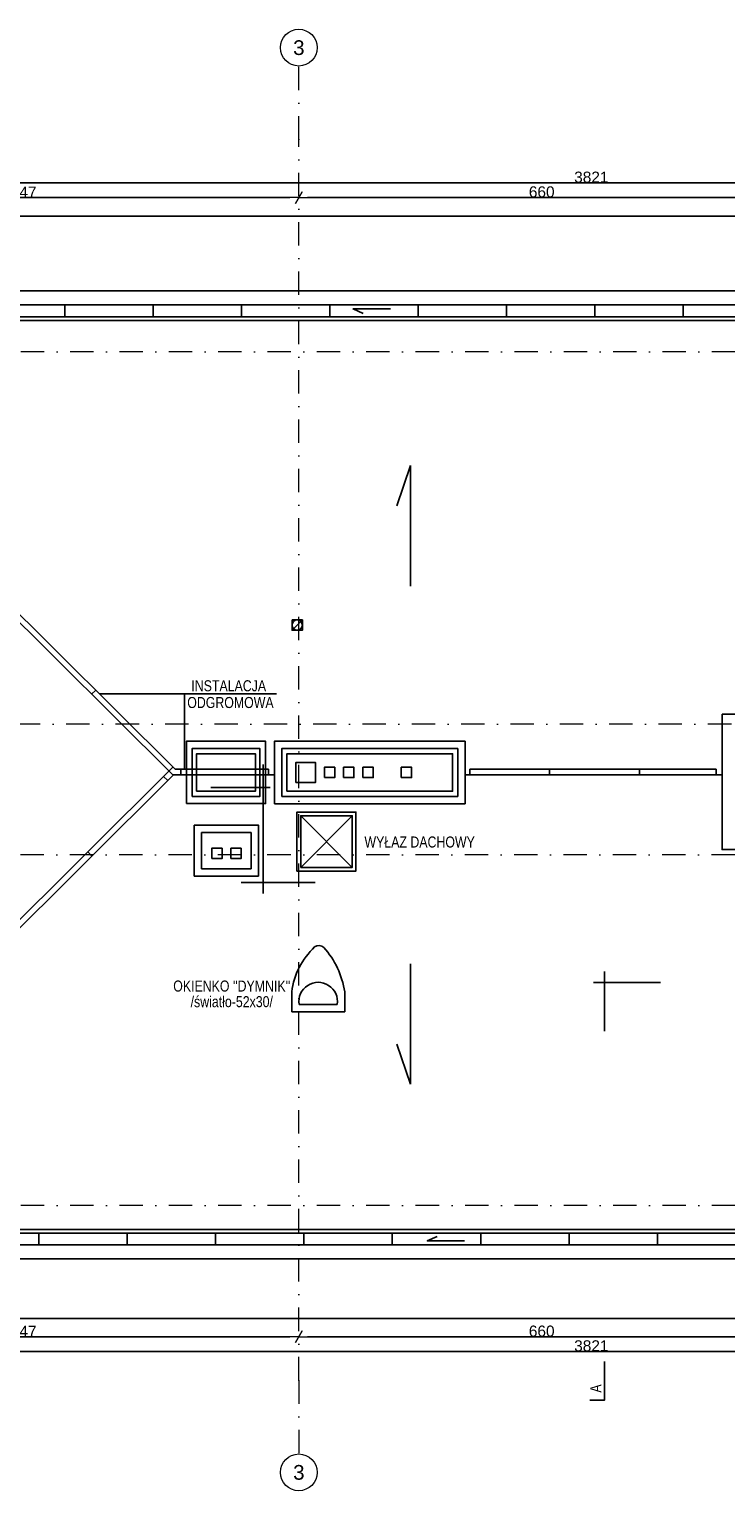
# Model space of a CAD drawing. Header units: millimetres. Extents: x 77315 to 571417, y -108895 to -65201.
# Tile 3 of 5: x 91707 to 101167, y -108895 to -89040. Entities that reach past the tile are written whole.
import ezdxf

# ---------------------------------------------------------------- set-up
doc = ezdxf.new("R2010")
doc.units = ezdxf.units.MM
doc.header["$MEASUREMENT"] = 0
doc.linetypes.add('Dot & Dashed', pattern=[670.277762, 317.5, -176.388889, 0, -176.388874])
for name, color, linetype in [('A_dach#1', 7, 'Continuous'), ('A_komin#2', 7, 'Continuous'), ('DIM_100', 7, 'Continuous'), ('instalacje odgromowe', 7, 'Continuous'), ('niewidoczne#2', 7, 'Continuous'), ('Nowe_A_widok ściany', 7, 'Continuous'), ('opisy inne', 7, 'Continuous'), ('RURY SPUSTOWE', 7, 'Continuous'), ('Structural - Grid', 7, 'Continuous'), ('WIDOK', 7, 'Continuous')]:
    doc.layers.add(name, color=color, linetype=linetype)
doc.styles.add('STYL_AUTOMATYCZNY_1', font='arial.ttf')
doc.styles.add('STYL_AUTOMATYCZNY_2', font='arial.ttf')
doc.styles.add('STYL_AUTOMATYCZNY_4', font='arial.ttf', dxfattribs={"width": 0.8})
doc.dimstyles.new('STYL_AUTOMATYCZNY__1', dxfattribs={"dimtxt": 150, "dimasz": 119.811794, "dimexe": 0.18, "dimexo": 0.0625, "dimgap": 0, "dimtad": 1, "dimtih": 1, "dimtoh": 1, "dimdec": 0, "dimlfac": 0.1, "dimzin": 0, "dimdsep": 46, "dimtxsty": 'STYL_AUTOMATYCZNY_2', "dimblk": 'ARROWHEAD_2', "dimblk1": 'ARROWHEAD_2', "dimblk2": 'ARROWHEAD_2', "dimcen": 0.09, "dimse1": 1, "dimse2": 1, "dimclrd": 5, "dimclre": 5, "dimclrt": 1, "dimadec": 0, "dimazin": 0, "dimtfac": 1, "dimtdec": 4, "dimtmove": 0, "dimatfit": 3, "dimfxl": 0, "dimtolj": 1, "dimtzin": 0, "dimarcsym": 0})

# ---------------------------------------------------------------- blocks, each defined once
blk = doc.blocks.new('ARROWHEAD_2')
at = {"color": 0, "linetype": 'Continuous', "lineweight": 0}
for p, q in [((0, 0), (-1, 0)), ((-0.38, -0.66), (0.38, 0.66))]:
    blk.add_line(p, q, dxfattribs=at)
blk = doc.blocks.new('*D6')
at = {"layer": 'Defpoints', "color": 0}
for p in [(87467, -104941), (118447, -105345), (118447, -106553)]:
    blk.add_point(p, dxfattribs=at)
at = {"layer": 'DIM_100', "color": 5, "lineweight": -2}
blk.add_line((87586, -106553), (118327, -106553), dxfattribs=at)
at = {"layer": 'DIM_100', "color": 5, "lineweight": -2, "xscale": 119.8117940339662, "yscale": 119.8117940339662, "zscale": 119.8117940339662, "rotation": 180}
blk.add_blockref('ARROWHEAD_2', (87467, -106553), dxfattribs=at)
at = {"layer": 'DIM_100', "color": 5, "lineweight": -2, "xscale": 119.8117940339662, "yscale": 119.8117940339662, "zscale": 119.8117940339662}
blk.add_blockref('ARROWHEAD_2', (118447, -106553), dxfattribs=at)
at = {"layer": 'DIM_100', "color": 1, "insert": (102957, -106477), "char_height": 150, "attachment_point": 5, "style": 'STYL_AUTOMATYCZNY_2'}
blk.add_mtext('\\A1;3098', dxfattribs=at)
blk = doc.blocks.new('*D10')
at = {"layer": 'Defpoints', "color": 0}
for p in [(118447, -91577), (118447, -92995), (87467, -93399)]:
    blk.add_point(p, dxfattribs=at)
at = {"layer": 'DIM_100', "color": 5, "lineweight": -2}
blk.add_line((87586, -91577), (118327, -91577), dxfattribs=at)
at = {"layer": 'DIM_100', "color": 5, "lineweight": -2, "xscale": 119.8117940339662, "yscale": 119.8117940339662, "zscale": 119.8117940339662, "rotation": 180}
blk.add_blockref('ARROWHEAD_2', (87467, -91577), dxfattribs=at)
at = {"layer": 'DIM_100', "color": 5, "lineweight": -2, "xscale": 119.8117940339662, "yscale": 119.8117940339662, "zscale": 119.8117940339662}
blk.add_blockref('ARROWHEAD_2', (118447, -91577), dxfattribs=at)
at = {"layer": 'DIM_100', "color": 1, "insert": (102957, -91500), "char_height": 150, "attachment_point": 5, "style": 'STYL_AUTOMATYCZNY_2'}
blk.add_mtext('\\A1;3098', dxfattribs=at)
blk = doc.blocks.new('*D13')
at = {"layer": 'Defpoints', "color": 0}
for p in [(118447, -91127), (80236, -92526), (118447, -92465)]:
    blk.add_point(p, dxfattribs=at)
at = {"layer": 'DIM_100', "color": 5, "lineweight": -2}
blk.add_line((80356, -91127), (118327, -91127), dxfattribs=at)
at = {"layer": 'DIM_100', "color": 5, "lineweight": -2, "xscale": 119.8117940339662, "yscale": 119.8117940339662, "zscale": 119.8117940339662, "rotation": 180}
blk.add_blockref('ARROWHEAD_2', (80236, -91127), dxfattribs=at)
at = {"layer": 'DIM_100', "color": 5, "lineweight": -2, "xscale": 119.8117940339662, "yscale": 119.8117940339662, "zscale": 119.8117940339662}
blk.add_blockref('ARROWHEAD_2', (118447, -91127), dxfattribs=at)
at = {"layer": 'DIM_100', "color": 1, "insert": (99341, -91050), "char_height": 150, "attachment_point": 5, "style": 'STYL_AUTOMATYCZNY_2'}
blk.add_mtext('\\A1;3821', dxfattribs=at)
blk = doc.blocks.new('*D15')
at = {"layer": 'Defpoints', "color": 0}
for p in [(95367, -106803), (87897, -108395), (95367, -108395)]:
    blk.add_point(p, dxfattribs=at)
at = {"layer": 'DIM_100', "color": 5, "lineweight": -2}
blk.add_line((88017, -106803), (95247, -106803), dxfattribs=at)
at = {"layer": 'DIM_100', "color": 5, "lineweight": -2, "xscale": 119.8117940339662, "yscale": 119.8117940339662, "zscale": 119.8117940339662, "rotation": 180}
blk.add_blockref('ARROWHEAD_2', (87897, -106803), dxfattribs=at)
at = {"layer": 'DIM_100', "color": 5, "lineweight": -2, "xscale": 119.8117940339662, "yscale": 119.8117940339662, "zscale": 119.8117940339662}
blk.add_blockref('ARROWHEAD_2', (95367, -106803), dxfattribs=at)
at = {"layer": 'DIM_100', "color": 1, "insert": (91632, -106728), "char_height": 150, "attachment_point": 5, "style": 'STYL_AUTOMATYCZNY_2'}
blk.add_mtext('\\A1;747', dxfattribs=at)
blk = doc.blocks.new('*D16')
at = {"layer": 'Defpoints', "color": 0}
for p in [(101967, -106803), (95367, -108395), (101967, -108395)]:
    blk.add_point(p, dxfattribs=at)
at = {"layer": 'DIM_100', "color": 5, "lineweight": -2}
blk.add_line((95487, -106803), (101847, -106803), dxfattribs=at)
at = {"layer": 'DIM_100', "color": 5, "lineweight": -2, "xscale": 119.8117940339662, "yscale": 119.8117940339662, "zscale": 119.8117940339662, "rotation": 180}
blk.add_blockref('ARROWHEAD_2', (95367, -106803), dxfattribs=at)
at = {"layer": 'DIM_100', "color": 5, "lineweight": -2, "xscale": 119.8117940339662, "yscale": 119.8117940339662, "zscale": 119.8117940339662}
blk.add_blockref('ARROWHEAD_2', (101967, -106803), dxfattribs=at)
at = {"layer": 'DIM_100', "color": 1, "insert": (98667, -106727), "char_height": 150, "attachment_point": 5, "style": 'STYL_AUTOMATYCZNY_2'}
blk.add_mtext('\\A1;660', dxfattribs=at)
blk = doc.blocks.new('*D35')
at = {"layer": 'Defpoints', "color": 0}
for p in [(87897, -89542), (95367, -89540), (95367, -91327)]:
    blk.add_point(p, dxfattribs=at)
at = {"layer": 'DIM_100', "color": 5, "lineweight": -2}
blk.add_line((88017, -91327), (95247, -91327), dxfattribs=at)
at = {"layer": 'DIM_100', "color": 5, "lineweight": -2, "xscale": 119.8117940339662, "yscale": 119.8117940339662, "zscale": 119.8117940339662, "rotation": 180}
blk.add_blockref('ARROWHEAD_2', (87897, -91327), dxfattribs=at)
at = {"layer": 'DIM_100', "color": 5, "lineweight": -2, "xscale": 119.8117940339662, "yscale": 119.8117940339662, "zscale": 119.8117940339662}
blk.add_blockref('ARROWHEAD_2', (95367, -91327), dxfattribs=at)
at = {"layer": 'DIM_100', "color": 1, "insert": (91632, -91252), "char_height": 150, "attachment_point": 5, "style": 'STYL_AUTOMATYCZNY_2'}
blk.add_mtext('\\A1;747', dxfattribs=at)
blk = doc.blocks.new('*D36')
at = {"layer": 'Defpoints', "color": 0}
for p in [(95367, -89540), (101967, -89540), (101967, -91327)]:
    blk.add_point(p, dxfattribs=at)
at = {"layer": 'DIM_100', "color": 5, "lineweight": -2}
blk.add_line((95487, -91327), (101847, -91327), dxfattribs=at)
at = {"layer": 'DIM_100', "color": 5, "lineweight": -2, "xscale": 119.8117940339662, "yscale": 119.8117940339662, "zscale": 119.8117940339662, "rotation": 180}
blk.add_blockref('ARROWHEAD_2', (95367, -91327), dxfattribs=at)
at = {"layer": 'DIM_100', "color": 5, "lineweight": -2, "xscale": 119.8117940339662, "yscale": 119.8117940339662, "zscale": 119.8117940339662}
blk.add_blockref('ARROWHEAD_2', (101967, -91327), dxfattribs=at)
at = {"layer": 'DIM_100', "color": 1, "insert": (98667, -91250), "char_height": 150, "attachment_point": 5, "style": 'STYL_AUTOMATYCZNY_2'}
blk.add_mtext('\\A1;660', dxfattribs=at)
blk = doc.blocks.new('*D40')
at = {"layer": 'Defpoints', "color": 0}
for p in [(80236, -105800), (118447, -105979), (118447, -107003)]:
    blk.add_point(p, dxfattribs=at)
at = {"layer": 'DIM_100', "color": 5, "lineweight": -2}
blk.add_line((80356, -107003), (118327, -107003), dxfattribs=at)
at = {"layer": 'DIM_100', "color": 5, "lineweight": -2, "xscale": 119.8117940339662, "yscale": 119.8117940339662, "zscale": 119.8117940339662, "rotation": 180}
blk.add_blockref('ARROWHEAD_2', (80236, -107003), dxfattribs=at)
at = {"layer": 'DIM_100', "color": 5, "lineweight": -2, "xscale": 119.8117940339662, "yscale": 119.8117940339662, "zscale": 119.8117940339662}
blk.add_blockref('ARROWHEAD_2', (118447, -107003), dxfattribs=at)
at = {"layer": 'DIM_100', "color": 1, "insert": (99341, -106927), "char_height": 150, "attachment_point": 5, "style": 'STYL_AUTOMATYCZNY_2'}
blk.add_mtext('\\A1;3821', dxfattribs=at)

msp = doc.modelspace()

# ---------------------------------------------------------------- linework, layer by layer
for p, q in [((94884.9, -100782.5), (94884.9, -99027.2)), ((94979.4, -99342.2), (94171.1, -99342.2)), ((95590, -100632.5), (94583.7, -100632.5))]:
    msp.add_line(p, q)
msp.add_lwpolyline([(99519.2, -107140.3), (99519.2, -107665.2), (99319.2, -107665.2)])
at = {"layer": 'A_dach#1'}
for p, q in [((87389.8, -92945.1), (93661.7, -99173.7)), ((96884.4, -94967.7), (96699.7, -95512.7)), ((96884.4, -94967.7), (96884.4, -96604.4)), ((87416.7, -105395.1), (93661.7, -99173.7)), ((93658.1, -99170.1), (95036.1, -99170.1)), ((97626.1, -99170.1), (101116.7, -99170.1)), ((96884.4, -103372.6), (96884.4, -101735.8)), ((96884.4, -103372.6), (96699.7, -102827.6))]:
    msp.add_line(p, q, dxfattribs=at)
msp.add_lwpolyline([(87586.7, -105395.1), (118496.7, -105395.1), (118496.7, -92945.1), (87389.8, -92945.1), (87389.8, -97012.7)], dxfattribs=at)
at = {"layer": 'A_komin#2'}
for p, q in [((95393.5, -100425.7), (96093.5, -99725.7)), ((95393.5, -99725.7), (96093.5, -100425.7)), ((95271.2, -102116.6), (95271.2, -102387.6)), ((95991.2, -102387.6), (95991.2, -102116.6)), ((95271.2, -102387.6), (95991.2, -102387.6))]:
    msp.add_line(p, q, dxfattribs=at)
for points in [[(101116.7, -98343.7), (101966.7, -98343.7), (101966.7, -100183.7), (101116.7, -100183.7)], [(95036.1, -99561.6), (97626.1, -99561.6), (97626.1, -98711.6), (95036.1, -98711.6)], [(95136.1, -99461.6), (97526.1, -99461.6), (97526.1, -98811.6), (95136.1, -98811.6)], [(95206.1, -99391.6), (97456.1, -99391.6), (97456.1, -98881.6), (95206.1, -98881.6)], [(95326.1, -99271.6), (95596.1, -99271.6), (95596.1, -99001.6), (95326.1, -99001.6)], [(95716.1, -99206.6), (95856.1, -99206.6), (95856.1, -99066.6), (95716.1, -99066.6)], [(95976.1, -99206.6), (96116.1, -99206.6), (96116.1, -99066.6), (95976.1, -99066.6)], [(96238.2, -99206.6), (96378.2, -99206.6), (96378.2, -99066.6), (96238.2, -99066.6)], [(96760.4, -99206.6), (96900.4, -99206.6), (96900.4, -99066.6), (96760.4, -99066.6)], [(94821, -100543.7), (93948.6, -100543.7), (93948.6, -99853.7), (94821, -99853.7)], [(95343.5, -100475.7), (96143.5, -100475.7), (96143.5, -99675.7), (95343.5, -99675.7)], [(95393.5, -100425.7), (96093.5, -100425.7), (96093.5, -99725.7), (95393.5, -99725.7)], [(94721, -100443.7), (94048.6, -100443.7), (94048.6, -99953.7), (94721, -99953.7)], [(94185, -100306), (94325, -100306), (94325, -100166), (94185, -100166)], [(94445, -100306), (94585, -100306), (94585, -100166), (94445, -100166)]]:
    msp.add_lwpolyline(points, close=True, dxfattribs=at)
for centre, radius, start, end in [((96294.1, -102255), 1032.2, 133.53704, 172.2943), ((95641.9, -101587.5), 100, 48.30968, 126.06588), ((94812.6, -102300.4), 1192.8, 8.86723, 41.32148)]:
    msp.add_arc(centre, radius, start, end, dxfattribs=at)
at = {"layer": 'DIM_100'}
for points in [[(82086.7, -101482.7), (82086.7, -105262.7), (87066.7, -105262.7), (87066.7, -105745.1), (118846.7, -105745.1), (118846.7, -92595.1), (87044.8, -92595.1), (87044.8, -93342.8), (80544.9, -93342.8), (80544.9, -97012.7)], [(87256.7, -105222.7), (87256.7, -105555.1), (118656.7, -105555.1), (118656.7, -92785.1), (87234.8, -92785.1), (87234.8, -97012.7)]]:
    msp.add_lwpolyline(points, dxfattribs=at)
at = {"layer": 'instalacje odgromowe'}
for p, q in [((87446.1, -92888.5), (93690.8, -99090.1)), ((92611, -98017.8), (92554.5, -98074.2)), ((87384.9, -105313.8), (93661.5, -99061)), ((93532, -99190), (93588.5, -99246.6)), ((93690.8, -99090.1), (94958.2, -99090.1)), ((93765.3, -99090.1), (93765.3, -99170.1)), ((94958.2, -99090.1), (94958.2, -99170.1)), ((97692.1, -99090.1), (101037.2, -99090.1)), ((97692.1, -99090.1), (97692.1, -99170.1)), ((98772.5, -99090.1), (98772.5, -99170.1)), ((99995.1, -99090.1), (99995.1, -99170.1)), ((101037.2, -99090.1), (101037.2, -99170.1)), ((92502.2, -100215.9), (92558.7, -100272.5))]:
    msp.add_line(p, q, dxfattribs=at)
at = {"layer": 'niewidoczne#2'}
msp.add_line((95371.2, -102287.6), (95891.2, -102287.6), dxfattribs=at)
msp.add_lwpolyline([(87466.7, -101482.7), (87466.7, -105345.1), (118446.7, -105345.1), (118446.7, -92995.1), (87439.8, -92995.1), (87439.8, -97012.7)], dxfattribs=at)
msp.add_arc((95631.2, -102250.3), 262.7, 351.82877, 188.17123, dxfattribs=at)
at = {"layer": 'Nowe_A_widok ściany'}
for points in [[(95276.8, -97063.6), (95416.8, -97063.6), (95416.8, -97203.6), (95276.8, -97203.6)], [(93841.3, -99559.8), (93841.3, -98713.5), (94917.6, -98713.5), (94917.6, -99559.8)], [(93919.4, -99461.6), (93919.4, -98811.6), (94839.4, -98811.6), (94839.4, -99461.6)], [(93979.4, -99391.6), (93979.4, -98881.6), (94779.4, -98881.6), (94779.4, -99391.6)]]:
    msp.add_lwpolyline(points, close=True, dxfattribs=at)
msp.add_lwpolyline([(95276.8, -97203.6), (95416.8, -97063.6)], dxfattribs=at)
msp.add_circle((95346.8, -97133.6), 70, dxfattribs=at)
at = {"layer": 'opisy inne'}
for p, q in [((95067.3, -98068.6), (92662.1, -98068.6)), ((93815.5, -98068.6), (93815.5, -99090.1)), ((99519.2, -101841), (99519.2, -102652.4)), ((100278.9, -101991), (99369.2, -101991))]:
    msp.add_line(p, q, dxfattribs=at)
at = {"layer": 'RURY SPUSTOWE'}
for points in [[(96611.5, -92840.4), (96104.6, -92840.4), (96242.1, -92900.2)], [(97618.7, -105499.8), (97111.8, -105499.8), (97249.3, -105440.1)]]:
    msp.add_lwpolyline(points, dxfattribs=at)
at = {"layer": 'Structural - Grid', "linetype": 'Dot & Dashed', "lineweight": 15}
for p, q in [((95367.3, -90539.7), (95367.3, -89539.7)), ((95367.3, -107395.1), (95367.3, -90539.7)), ((118724.5, -93420.2), (80780, -93420.2)), ((120683.4, -98482.5), (78814.7, -98482.5)), ((118721.3, -100254.9), (80776.9, -100254.9)), ((118724.5, -105021.8), (80780, -105021.8)), ((95367.3, -107395.1), (95367.3, -108395.1))]:
    msp.add_line(p, q, dxfattribs=at)
at = {"layer": 'Structural - Grid', "linetype": 'Continuous', "lineweight": 15}
for centre in [(95367.3, -89289.7), (95367.3, -108645.1)]:
    msp.add_circle(centre, 250, dxfattribs=at)
at = {"layer": 'Structural - Grid', "linetype": 'Dot & Dashed', "lineweight": 15}
for p in [(95367.3, -90539.7), (95367.3, -90539.7), (95367.3, -107395.1), (95367.3, -107395.1)]:
    msp.add_point(p, dxfattribs=at)
at = {"layer": 'WIDOK'}
for p, q in [((92189.8, -92945.1), (92189.8, -92785.1)), ((93389.8, -92945.1), (93389.8, -92785.1)), ((94589.8, -92945.1), (94589.8, -92785.1)), ((95789.8, -92945.1), (95789.8, -92785.1)), ((96989.8, -92945.1), (96989.8, -92785.1)), ((98189.8, -92945.1), (98189.8, -92785.1)), ((99389.8, -92945.1), (99389.8, -92785.1)), ((100589.8, -92945.1), (100589.8, -92785.1)), ((91838, -105395.1), (91838, -105555.1)), ((93038, -105395.1), (93038, -105555.1)), ((94238, -105395.1), (94238, -105555.1)), ((95438, -105395.1), (95438, -105555.1)), ((96638, -105395.1), (96638, -105555.1)), ((97838, -105395.1), (97838, -105555.1)), ((99038, -105395.1), (99038, -105555.1)), ((100238, -105395.1), (100238, -105555.1))]:
    msp.add_line(p, q, dxfattribs=at)

# ---------------------------------------------------------------- texts
at = {"layer": 'opisy inne', "insert": (94416.3, -98073.7), "char_height": 150, "attachment_point": 5, "line_spacing_factor": 0.909012, "style": 'STYL_AUTOMATYCZNY_4'}
msp.add_mtext('\\A1;{\\pqc;\\fArial|b0|i0|c238|p0;\\W0.800000;INSTALACJA\\P\\pqc;\\fArial|b0|i0|c238|p0;\\W0.800000; ODGROMOWA}', dxfattribs=at)
at = {"layer": 'opisy inne', "char_height": 150, "attachment_point": 5, "style": 'STYL_AUTOMATYCZNY_4'}
for s, insert in [('\\A1;{\\pqc;\\fArial|b0|i0|c238|p0;\\W0.800000;WYŁAZ DACHOWY}', (97009.2, -100082.4)), ("\\A1;{\\pqc;\\fArial|b0|i0|c238|p0;\\W0.800000;OKIENKO ''DYMNIK''}", (94457.8, -102039.3)), ('\\A1;{\\pqc;\\fArial|b0|i0|c238|p0;\\W0.800000;/światło-52x30/}', (94457.8, -102251.4))]:
    msp.add_mtext(s, dxfattribs=dict(at, insert=insert))
at = {"layer": 'opisy inne', "insert": (99476.5, -107450), "char_height": 150, "attachment_point": 9, "rotation": 89.99958, "style": 'STYL_AUTOMATYCZNY_4'}
msp.add_mtext('\\A1;{\\pqr;\\fArial|b0|i0|c238|p0;\\W0.800000;A}', dxfattribs=at)
at = {"layer": 'Structural - Grid', "lineweight": 15, "char_height": 200, "attachment_point": 1, "style": 'STYL_AUTOMATYCZNY_1'}
for insert in [(95291, -89189.7), (95291, -108545.1)]:
    msp.add_mtext('\\A1;{\\pql;\\pt0;\\fArial|b0|i0|c238|p0;\\W1.000000;3}', dxfattribs=dict(at, insert=insert))

# ---------------------------------------------------------------- dimensions: what is measured, and where the dimension line sits
at = {"layer": 'DIM_100'}
for base, p1, p2, picture, middle in [((95367.3, -91327.1), (87897.3, -89541.9), (95367.3, -89539.7), '*D35', (91631.9, -91327.1)), ((101967.3, -91327.1), (95367.3, -89539.7), (101967.3, -89539.7), '*D36', (98666.9, -91327.1)), ((118446.7, -91127.1), (80236.1, -92526.2), (118446.7, -92465.4), '*D13', (99341.3, -91127.1)), ((118446.7, -91577.1), (87466.7, -93399.2), (118446.7, -92995.1), '*D10', (102956.6, -91577.1)), ((118446.7, -106553.2), (87466.7, -104941.1), (118446.7, -105345.1), '*D6', (102956.6, -106553.2)), ((118446.7, -107003.2), (80236.1, -105800.1), (118446.7, -105978.9), '*D40', (99341.3, -107003.2)), ((95367.3, -106803.2), (87897.3, -108395.1), (95367.3, -108395.1), '*D15', (91631.9, -106803.2)), ((101967.3, -106803.2), (95367.3, -108395.1), (101967.3, -108395.1), '*D16', (98666.9, -106803.2))]:
    dim = msp.add_linear_dim(base=base, p1=p1, p2=p2, dimstyle='STYL_AUTOMATYCZNY__1', dxfattribs=at)
    dim.commit()
    dim.dimension.update_dxf_attribs({"geometry": picture, "text_midpoint": middle, "dimtype": 160})

doc.saveas('drawing.dxf')
